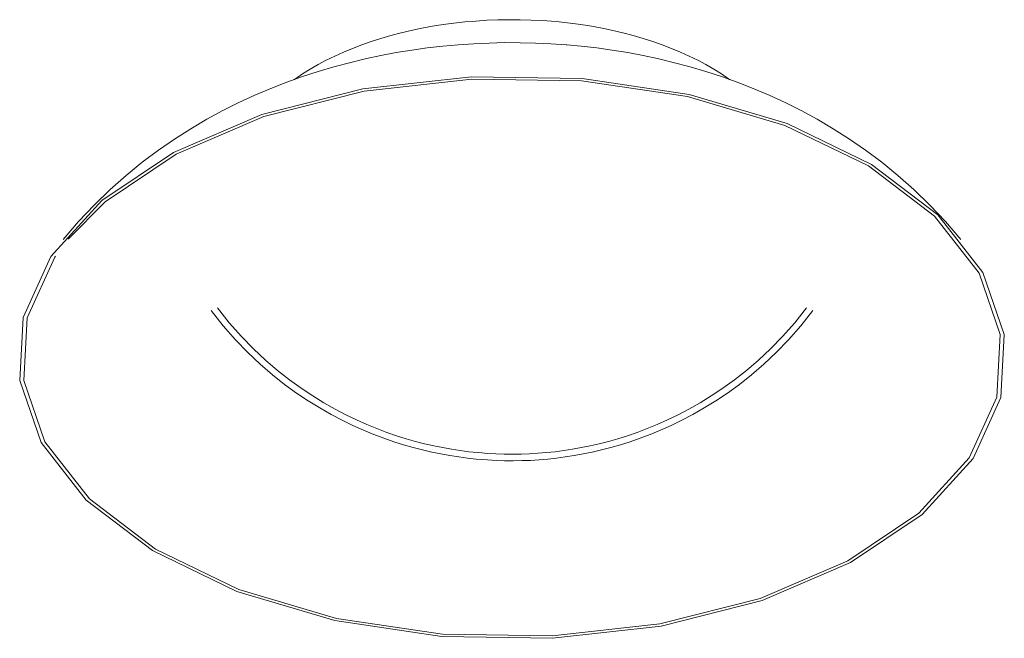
# Model space of a CAD drawing. Header units: millimetres. Extents: x 6338 to 8247, y -911 to 6839.
# Tile 1 of 3: x 6891 to 7340, y -911 to -629. Entities that reach past the tile are written whole.
import ezdxf

# ---------------------------------------------------------------- set-up
doc = ezdxf.new("R2010")
doc.units = ezdxf.units.MM
doc.layers.add('E-LITE-EQPM', color=7, linetype='Continuous', lineweight=20)

# ---------------------------------------------------------------- blocks, each defined once
blk = doc.blocks.new('62144 - 62144 SIDE LED White ceiling lamp 20W-468918-00 Isometrico PDF')
at = {"layer": 'E-LITE-EQPM', "color": 251, "lineweight": 9, "true_color": 0x636466}
for points in [[(5974.67, -656.8, 0), (5975.34, -656.3, 0), (5978.64, -654.07, 0), (5982.09, -651.91, 0), (5985.68, -649.84, 0), (5989.41, -647.85, 0), (5993.27, -645.96, 0), (5997.25, -644.15, 0), (6001.36, -642.44, 0), (6005.58, -640.82, 0), (6009.91, -639.31, 0), (6014.34, -637.89, 0), (6018.86, -636.58, 0), (6023.47, -635.37, 0), (6028.15, -634.27, 0), (6032.91, -633.27, 0), (6037.73, -632.39, 0), (6042.61, -631.62, 0), (6047.54, -630.96, 0), (6052.51, -630.41, 0), (6057.51, -629.97, 0), (6062.54, -629.65, 0), (6067.59, -629.45, 0), (6072.64, -629.36, 0), (6077.7, -629.39, 0), (6082.76, -629.53, 0), (6087.8, -629.79, 0), (6091.95, -630.09, 0)], [(6173.22, -656.7, 0), (6172.68, -656.3, 0), (6169.38, -654.07, 0), (6165.93, -651.91, 0), (6162.34, -649.84, 0), (6158.61, -647.85, 0), (6154.75, -645.96, 0), (6150.77, -644.15, 0), (6146.66, -642.44, 0), (6142.44, -640.82, 0), (6138.11, -639.31, 0), (6133.68, -637.89, 0), (6129.16, -636.58, 0), (6124.55, -635.37, 0), (6119.87, -634.27, 0), (6115.11, -633.27, 0), (6110.29, -632.39, 0), (6105.41, -631.62, 0), (6100.48, -630.96, 0), (6095.51, -630.41, 0), (6091.95, -630.09, 0)], [(5869.64, -729.61, 0), (5876.59, -721.41, 0), (5883.71, -713.83, 0), (5890.93, -706.81, 0), (5898.23, -700.34, 0), (5905.57, -694.36, 0), (5912.94, -688.84, 0), (5920.31, -683.76, 0), (5927.67, -679.08, 0), (5935.02, -674.76, 0), (5942.35, -670.79, 0), (5949.65, -667.14, 0), (5956.93, -663.79, 0), (5964.17, -660.71, 0), (5971.4, -657.9, 0), (5978.59, -655.33, 0), (5985.76, -652.99, 0), (5992.91, -650.87, 0), (6000.04, -648.96, 0), (6007.15, -647.24, 0), (6014.24, -645.72, 0), (6021.32, -644.39, 0), (6028.39, -643.23, 0), (6035.44, -642.25, 0), (6042.49, -641.43, 0), (6049.53, -640.79, 0), (6056.57, -640.31, 0), (6063.6, -639.99, 0), (6070.63, -639.83, 0), (6077.66, -639.84, 0), (6084.69, -640, 0), (6091.72, -640.32, 0), (6098.75, -640.81, 0), (6099.03, -640.83, 0)], [(6278.38, -729.61, 0), (6271.42, -721.41, 0), (6264.31, -713.83, 0), (6257.09, -706.81, 0), (6249.79, -700.34, 0), (6242.45, -694.36, 0), (6235.08, -688.84, 0), (6227.71, -683.76, 0), (6220.35, -679.08, 0), (6213, -674.76, 0), (6205.67, -670.79, 0), (6198.37, -667.14, 0), (6191.09, -663.79, 0), (6183.85, -660.71, 0), (6176.62, -657.9, 0), (6169.43, -655.33, 0), (6162.26, -652.99, 0), (6155.11, -650.87, 0), (6147.98, -648.96, 0), (6140.87, -647.24, 0), (6133.78, -645.72, 0), (6126.7, -644.39, 0), (6119.63, -643.23, 0), (6112.58, -642.25, 0), (6105.53, -641.43, 0), (6099.03, -640.83, 0)], [(6042.1, -910.44, 0), (5993.34, -903.2, 0), (5948.62, -889.95, 0), (5910.19, -871.35, 0), (5879.98, -848.34, 0), (5859.5, -822.06, 0), (5849.77, -793.85, 0), (5851.28, -765.11, 0), (5863.97, -737.28, 0), (5887.19, -711.76, 0), (5919.77, -689.82, 0), (5960.09, -672.58, 0), (6006.12, -660.89, 0), (6055.56, -655.34, 0), (6105.92, -656.2, 0)], [(5871.89, -729.37, 0), (5888.74, -712.35, 0), (5921.05, -690.6, 0), (5961.04, -673.5, 0), (6006.69, -661.91, 0), (6055.71, -656.4, 0), (6105.66, -657.26, 0)], [(6105.92, -656.2, 0), (6154.68, -663.44, 0), (6199.4, -676.69, 0), (6237.83, -695.29, 0), (6268.04, -718.3, 0), (6288.52, -744.57, 0), (6298.25, -772.79, 0), (6296.74, -801.53, 0), (6284.05, -829.36, 0), (6260.83, -854.88, 0), (6228.25, -876.81, 0), (6187.93, -894.06, 0), (6141.9, -905.75, 0), (6092.46, -911.3, 0), (6042.1, -910.44, 0)], [(6105.66, -657.26, 0), (6154.01, -664.44, 0), (6198.35, -677.58, 0), (6236.46, -696.02, 0), (6266.43, -718.84, 0), (6286.74, -744.9, 0), (6296.39, -772.88, 0), (6294.88, -801.38, 0), (6282.3, -828.98, 0), (6259.28, -854.29, 0), (6226.97, -876.04, 0), (6186.98, -893.14, 0), (6141.33, -904.73, 0), (6092.31, -910.24, 0), (6042.36, -909.38, 0)], [(6042.36, -909.38, 0), (5994.01, -902.2, 0), (5949.66, -889.06, 0), (5911.56, -870.62, 0), (5881.59, -847.8, 0), (5861.28, -821.74, 0), (5851.63, -793.76, 0), (5853.14, -765.26, 0), (5865.72, -737.66, 0), (5866.07, -737.14, 0)], [(5937, -761.95, 0), (5942.52, -768.91, 0), (5948.12, -775.28, 0), (5953.74, -781.1, 0), (5959.36, -786.39, 0), (5964.94, -791.19, 0), (5970.45, -795.56, 0), (5975.88, -799.51, 0), (5981.21, -803.09, 0), (5986.45, -806.33, 0), (5991.57, -809.26, 0), (5996.59, -811.9, 0), (6001.5, -814.29, 0), (6006.31, -816.45, 0), (6011.01, -818.39, 0), (6015.62, -820.14, 0), (6020.14, -821.7, 0), (6024.57, -823.1, 0), (6028.92, -824.35, 0), (6033.2, -825.46, 0), (6037.42, -826.44, 0), (6041.57, -827.29, 0), (6045.67, -828.03, 0), (6049.72, -828.66, 0), (6053.74, -829.19, 0), (6057.72, -829.62, 0), (6060.04, -829.82, 0)], [(5939.81, -760.68, 0), (5945.23, -767.48, 0), (5950.74, -773.7, 0), (5956.27, -779.37, 0), (5961.78, -784.53, 0), (5967.26, -789.22, 0), (5972.67, -793.47, 0), (5977.99, -797.33, 0), (5983.23, -800.82, 0), (5988.36, -803.98, 0), (5993.39, -806.83, 0), (5998.31, -809.41, 0), (6003.13, -811.74, 0), (6007.84, -813.84, 0), (6012.46, -815.74, 0), (6016.98, -817.44, 0), (6021.41, -818.96, 0), (6025.76, -820.33, 0), (6030.03, -821.55, 0), (6034.23, -822.62, 0), (6038.36, -823.57, 0), (6042.44, -824.4, 0), (6046.47, -825.12, 0), (6050.45, -825.73, 0), (6054.39, -826.24, 0), (6058.3, -826.66, 0), (6060.29, -826.83, 0)], [(6211.02, -761.95, 0), (6205.5, -768.91, 0), (6199.9, -775.28, 0), (6194.28, -781.1, 0), (6188.66, -786.39, 0), (6183.08, -791.19, 0), (6177.57, -795.56, 0), (6172.14, -799.51, 0), (6166.81, -803.09, 0), (6161.57, -806.33, 0), (6156.45, -809.26, 0), (6151.43, -811.9, 0), (6146.52, -814.29, 0), (6141.71, -816.45, 0), (6137.01, -818.39, 0), (6132.4, -820.14, 0), (6127.88, -821.7, 0), (6123.45, -823.1, 0), (6119.1, -824.35, 0), (6114.82, -825.46, 0), (6110.6, -826.44, 0), (6106.45, -827.29, 0), (6102.35, -828.03, 0), (6098.3, -828.66, 0), (6094.28, -829.19, 0), (6090.3, -829.62, 0), (6086.34, -829.95, 0), (6082.41, -830.19, 0), (6078.49, -830.33, 0), (6074.58, -830.39, 0), (6070.66, -830.36, 0), (6066.74, -830.24, 0), (6062.81, -830.02, 0), (6060.04, -829.82, 0)], [(6208.21, -760.68, 0), (6202.79, -767.48, 0), (6197.28, -773.7, 0), (6191.75, -779.37, 0), (6186.24, -784.53, 0), (6180.76, -789.22, 0), (6175.35, -793.47, 0), (6170.03, -797.33, 0), (6164.79, -800.82, 0), (6159.66, -803.98, 0), (6154.63, -806.83, 0), (6149.71, -809.41, 0), (6144.89, -811.74, 0), (6140.18, -813.84, 0), (6135.56, -815.74, 0), (6131.04, -817.44, 0), (6126.61, -818.96, 0), (6122.26, -820.33, 0), (6117.99, -821.55, 0), (6113.79, -822.62, 0), (6109.65, -823.57, 0), (6105.58, -824.4, 0), (6101.55, -825.12, 0), (6097.57, -825.73, 0), (6093.63, -826.24, 0), (6089.72, -826.66, 0), (6085.84, -826.98, 0), (6081.97, -827.2, 0), (6078.12, -827.34, 0), (6074.28, -827.39, 0), (6070.43, -827.35, 0), (6066.58, -827.23, 0), (6062.72, -827.01, 0), (6060.29, -826.83, 0)]]:
    blk.add_polyline3d(points, dxfattribs=at)

msp = doc.modelspace()

# ---------------------------------------------------------------- block references
at = {"layer": 'E-LITE-EQPM', "color": 253, "lineweight": 9, "true_color": 0xaaaaaa}
msp.add_blockref('62144 - 62144 SIDE LED White ceiling lamp 20W-468918-00 Isometrico PDF', (1041.5, 0), dxfattribs=at)

doc.saveas('drawing.dxf')
